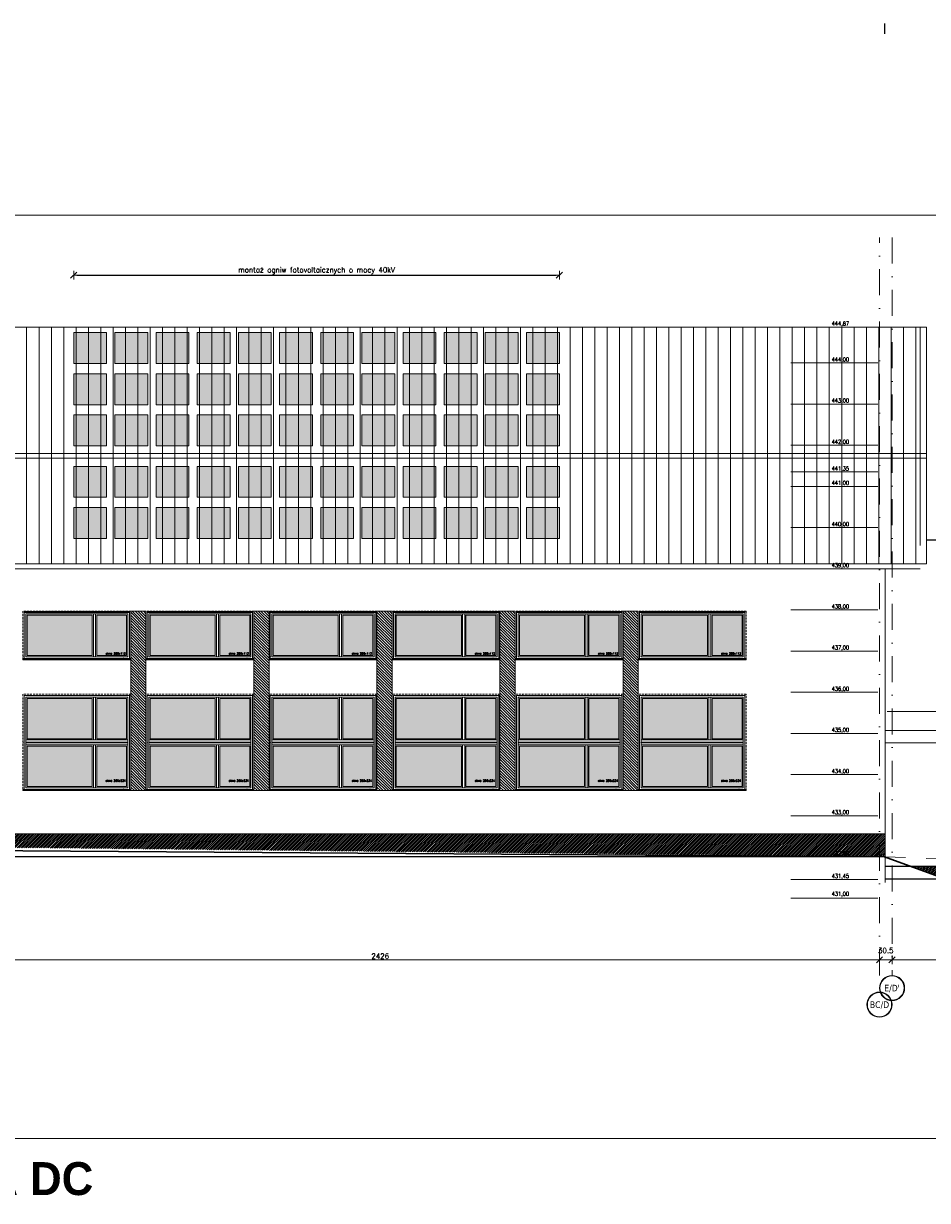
# Model space of a CAD drawing. Header units: millimetres. Extents: x 23192 to 177760, y -399809 to -79279.
# Tile 66 of 256: x 72352 to 74548, y -210248 to -207389. Entities that reach past the tile are written whole.
import ezdxf
from ezdxf.enums import TextEntityAlignment as Align

# ---------------------------------------------------------------- set-up
doc = ezdxf.new("R2010")
doc.units = ezdxf.units.MM
for name, pattern in [('2_3', [1, 0.5, -0.5]), ('CARKOVANA', [7.5, 5, -2.5]), ('DASHDOT', [25.4, 12.7, -6.35, 0, -6.35])]:
    doc.linetypes.add(name, pattern=pattern)
doc.layers.get('0').update_dxf_attribs({"lineweight": 0})
for name, color, linetype, lineweight in [('! opisy okien elewacja', 7, 'Continuous', 0), ('!! 0_ Istn-okna', 6, 'Continuous', 13), ('!! 0_ Istn-sciany', 3, 'Continuous', 30), ('!! 0_ Opis', 8, 'Continuous', 13), ('!! 0_ WIDOK ELEWACJA', 4, 'Continuous', 0), ('!! 1  WYDZIELENIE PPOŻ', 252, 'Continuous', 0), ('!! 1_Hatch dach', 252, 'Continuous', 5), ('!! 1_projektowana elewacja', 3, 'Continuous', 25), ('!! 2_Hatch dach', 7, 'Continuous', 0), ('!! 2_TYNK OBRYS', 252, 'Continuous', 13), ('!! wymiary osi', 250, 'Continuous', 9), ('0-osie-liniA', 14, 'DASHDOT', 5), ('0-osie-tx', 66, 'Continuous', 9)]:
    doc.layers.add(name, color=color, linetype=linetype, lineweight=lineweight)
for name, color, linetype, lineweight, plot in [('!! 0_ramki', 66, 'Continuous', 9, False), ('!! 0_RZĘDNE BEZWZGLĘDNE', 10, 'Continuous', 0, False), ('ND', 240, 'Continuous', 0, False)]:
    doc.layers.add(name, color=color, linetype=linetype, lineweight=lineweight, plot=plot)
doc.layers.add('!! 1_ widok', color=4, linetype='Continuous')
doc.layers.add('!! 1_ELEWACJA KOLOR', color=7, linetype='Continuous', lineweight=13, true_color=0x6888bb)
doc.layers.add('!! 2_ELEWACJA COKÓŁ', color=9, linetype='Continuous', lineweight=13, true_color=0x808080)
doc.styles.add('SIMPLEX', font='simplex.shx', dxfattribs={"width": 0.77})
doc.styles.add('STYLE10', font='arialbd.ttf')
doc.styles.add('TAHOMA', font='tahoma.ttf')
doc.styles.add('TXT', font='simplex.shx')
doc.dimstyles.new('DIM50', dxfattribs={"dimscale": 5, "dimtxt": 2.5, "dimasz": 1.5, "dimexe": 0, "dimexo": 0, "dimgap": 0.5, "dimtad": 1, "dimdec": 4, "dimrnd": 0.5, "dimdsep": 46, "dimtxsty": 'TXT', "dimblk1": 'TICK1', "dimblk2": 'TICK1', "dimsah": 1, "dimcen": 0, "dimse1": 1, "dimse2": 1, "dimclrd": 1, "dimclre": 7, "dimclrt": 9, "dimadec": 0, "dimazin": 0, "dimtfac": 1, "dimtdec": 4, "dimtmove": 2, "dimatfit": 3, "dimldrblk": 'TICK1', "dimfxl": 1, "dimtolj": 1, "dimarcsym": 0})

# ---------------------------------------------------------------- blocks, each defined once
blk = doc.blocks.new('okno 266x234')
at = {"layer": '!! 1_Hatch dach', "true_color": 0x575757}
h = blk.add_hatch(dxfattribs=at)
h.set_pattern_fill('ANSI31', color=251, scale=0.3, angle=180)
h.paths.add_polyline_path([(212, 10817.5), (-50, 10817.5), (-50, 10820.5), (212, 10820.5)])
h = blk.add_hatch(dxfattribs=at)
h.set_pattern_fill('DOTS', color=251, angle=180)
h.paths.add_polyline_path([(43.8, 10596.5), (202, 10596.5), (202, 10694.5), (43.8, 10694.5)])
h.paths.add_polyline_path([(43.8, 10712.5), (202, 10712.5), (202, 10810.5), (43.8, 10810.5)])
h.paths.add_polyline_path([(32.8, 10596.5), (-40, 10596.5), (-40, 10694.5), (32.8, 10694.5)])
h.paths.add_polyline_path([(32.8, 10712.5), (-40, 10712.5), (-40, 10810.5), (32.8, 10810.5)])
at = {"layer": '! opisy okien elewacja'}
for p in [(-33, 10817.5), (209, 10817.5), (209, 10703.5), (-47, 10589.5), (195, 10589.5)]:
    blk.add_point(p, dxfattribs=at)
at = {"layer": '!! 0_ Istn-okna'}
for p, q in [((205, 10709.5), (-43, 10709.5)), ((205, 10704.5), (-43, 10704.5)), ((205, 10702.5), (-43, 10702.5)), ((205, 10697.5), (-43, 10697.5))]:
    blk.add_line(p, q, dxfattribs=at)
at = {"layer": '!! 0_ Istn-okna', "linetype": 'CARKOVANA', "lineweight": 5}
blk.add_lwpolyline([(212, 10820.5), (-50, 10820.5), (-50, 10586.5), (212, 10586.5)], close=True, dxfattribs=at)
at = {"layer": '!! 0_ Istn-okna'}
for points in [[(212, 10817.5), (-50, 10817.5), (-50, 10820.5), (212, 10820.5)], [(209, 10817.5), (-47, 10817.5), (-47, 10589.5), (209, 10589.5)], [(205, 10813.5), (-43, 10813.5), (-43, 10593.5), (205, 10593.5)], [(32.8, 10712.5), (-40, 10712.5), (-40, 10810.5), (32.8, 10810.5)], [(43.8, 10712.5), (202, 10712.5), (202, 10810.5), (43.8, 10810.5)], [(32.8, 10596.5), (-40, 10596.5), (-40, 10694.5), (32.8, 10694.5)], [(43.8, 10596.5), (202, 10596.5), (202, 10694.5), (43.8, 10694.5)]]:
    blk.add_lwpolyline(points, close=True, dxfattribs=at)
for points in [[(35.8, 10709.5), (35.8, 10813.5)], [(40.8, 10709.5), (40.8, 10813.5)], [(35.8, 10593.5), (35.8, 10697.5)], [(35.8, 10593.5), (35.8, 10697.5)], [(40.8, 10593.5), (40.8, 10697.5)], [(40.8, 10593.5), (40.8, 10697.5)]]:
    blk.add_lwpolyline(points, dxfattribs=at)
at = {"insert": (10.9, 10793.9), "char_height": 5, "attachment_point": 1, "rotation": 180, "style": 'TXT'}
blk.add_mtext_dynamic_manual_height_columns('okno 266x234', width=52.63, gutter_width=75, heights=[0], dxfattribs=at)
blk = doc.blocks.new('okno 266x112')
at = {"layer": '!! 1_Hatch dach', "true_color": 0x575757}
h = blk.add_hatch(dxfattribs=at)
h.set_pattern_fill('ANSI31', color=251, scale=0.05, angle=180)
h.set_pattern_definition([(225, (48759.55389, -227260.51076), (0.11225320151, -0.11225320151), [])])
h.paths.add_polyline_path([(212, 10312.8), (-50, 10312.8), (-50, 10315.8), (212, 10315.8)])
h = blk.add_hatch(dxfattribs=at)
h.set_pattern_fill('DOTS', color=251, angle=180)
h.paths.add_polyline_path([(43.8, 10207.8), (202, 10207.8), (202, 10305.8), (43.8, 10305.8)])
h.paths.add_polyline_path([(32.8, 10207.8), (-40, 10207.8), (-40, 10305.8), (32.8, 10305.8)])
at = {"layer": '! opisy okien elewacja'}
for p in [(-33, 10312.8), (209, 10314.3), (209, 10312.8), (209, 10308.3)]:
    blk.add_point(p, dxfattribs=at)
at = {"layer": '!! 0_ Istn-okna', "linetype": 'CARKOVANA', "lineweight": 5}
blk.add_lwpolyline([(212, 10315.8), (-50, 10315.8), (-50, 10197.8), (212, 10197.8)], close=True, dxfattribs=at)
at = {"layer": '!! 0_ Istn-okna'}
for points in [[(212, 10312.8), (-50, 10312.8), (-50, 10315.8), (212, 10315.8)], [(209, 10312.8), (-47, 10312.8), (-47, 10200.8), (209, 10200.8)], [(205, 10308.8), (-43, 10308.8), (-43, 10204.8), (205, 10204.8)], [(32.8, 10207.8), (-40, 10207.8), (-40, 10305.8), (32.8, 10305.8)], [(43.8, 10207.8), (202, 10207.8), (202, 10305.8), (43.8, 10305.8)]]:
    blk.add_lwpolyline(points, close=True, dxfattribs=at)
for points in [[(35.8, 10308.8), (-43, 10308.8)], [(35.8, 10204.8), (35.8, 10308.8)], [(205, 10308.8), (40.8, 10308.8)], [(40.8, 10204.8), (40.8, 10308.8)]]:
    blk.add_lwpolyline(points, dxfattribs=at)
at = {"insert": (10.9, 10298.3), "char_height": 5, "attachment_point": 1, "rotation": 180, "style": 'TXT'}
blk.add_mtext_dynamic_manual_height_columns('okno 266x112', width=52.63, gutter_width=75, heights=[0], dxfattribs=at)
blk = doc.blocks.new('RZĘDNE BEZWZGLĘDNE')
at = {"layer": '!! 0_RZĘDNE BEZWZGLĘDNE'}
for points in [[(62904.4, -203122.6), (63115.5, -203122.6)], [(62904.4, -203209.6), (63115.5, -203209.6)], [(62904.4, -203309.6), (63115.5, -203309.6)], [(62904.4, -203409.6), (63115.5, -203409.6)], [(62904.4, -203474.6), (63115.5, -203474.6)], [(62904.4, -203509.6), (63115.5, -203509.6)], [(62904.4, -203609.6), (63115.5, -203609.6)], [(62904.4, -203709.6), (63115.5, -203709.6)], [(62904.4, -203809.6), (63115.5, -203809.6)], [(62904.4, -203909.6), (63115.5, -203909.6)], [(62904.4, -204009.6), (63115.5, -204009.6)], [(62904.4, -204109.6), (63115.5, -204109.6)], [(62904.4, -204209.6), (63115.5, -204209.6)], [(62904.4, -204309.6), (63115.5, -204309.6)], [(62904.4, -204409.6), (63115.5, -204409.6)], [(62904.4, -204464.6), (63115.5, -204464.6)], [(62904.4, -204509.6), (63115.5, -204509.6)]]:
    blk.add_lwpolyline(points, dxfattribs=at)
at = {"layer": '!! 0_RZĘDNE BEZWZGLĘDNE', "char_height": 10, "attachment_point": 1, "style": 'SIMPLEX'}
for s, insert in [('444,87', (63003.7, -203109.2)), ('444,00', (63003.7, -203196.2)), ('443,00', (63003.7, -203296.2)), ('442,00', (63003.7, -203396.2)), ('441,35', (63003.7, -203461.2)), ('441,00', (63003.7, -203496.2)), ('440,00', (63003.7, -203596.2)), ('439,00', (63003.7, -203696.2)), ('438,00', (63003.7, -203796.2)), ('437,00', (63003.7, -203896.2)), ('436,00', (63003.7, -203996.2)), ('435,00', (63003.7, -204096.2)), ('434,00', (63003.7, -204196.2)), ('433,00', (63003.7, -204296.2)), ('432,00', (63003.7, -204396.2)), ('431,45', (63003.7, -204451.2)), ('431,00', (63003.7, -204494.2))]:
    blk.add_mtext_dynamic_manual_height_columns(s, width=111.802, gutter_width=20, heights=[0], dxfattribs=dict(at, insert=insert))
blk = doc.blocks.new('*U81')
h = blk.add_hatch(color=256)
edge = h.paths.add_edge_path()
edge.add_arc((0, 0), 30.6, 0, 360)
edge = h.paths.add_edge_path(flags=17)
edge.add_arc((0, 0), 29.4, 0, 360)
for radius in [30.6, 29.4]:
    blk.add_circle((0, 0), radius)
at = {"style": 'TAHOMA', "flags": 8}
blk.add_attdef('ANSICHTSNUMMER', text='', height=16, dxfattribs=at).set_placement((0, 0), align=Align.MIDDLE_CENTER)
blk = doc.blocks.new('TICK1')
at = {"color": 2}
blk.add_line((-1, -1), (1, 1), dxfattribs=at)
at = {"color": 0}
for p, q in [((0, 0), (-1, 0)), ((0, -1.4), (0, 1.4))]:
    blk.add_line(p, q, dxfattribs=at)
blk = doc.blocks.new('*D3703')
at = {"layer": '!! wymiary osi', "color": 1, "lineweight": -2, "transparency": 16777216}
blk.add_line((58393.6, -216280.7), (60804.6, -216280.7), dxfattribs=at)
at = {"layer": 'DEFPOINTS', "color": 0, "transparency": 16777216}
for p in [(58386.1, -216280.7), (60812.1, -216280.7), (60812.1, -216280.7)]:
    blk.add_point(p, dxfattribs=at)
at = {"layer": '!! wymiary osi', "color": 1, "lineweight": -2, "transparency": 16777216, "xscale": 7.5, "yscale": 7.5, "zscale": 7.5, "rotation": 180}
blk.add_blockref('TICK1', (58386.1, -216280.7), dxfattribs=at)
at = {"layer": '!! wymiary osi', "color": 1, "lineweight": -2, "transparency": 16777216, "xscale": 7.5, "yscale": 7.5, "zscale": 7.5}
blk.add_blockref('TICK1', (60812.1, -216280.7), dxfattribs=at)
at = {"layer": '!! wymiary osi', "color": 9, "transparency": 16777216, "insert": (59599.1, -216271.9), "char_height": 12.5, "attachment_point": 5, "style": 'TXT'}
blk.add_mtext('\\A1;2426', dxfattribs=at)
blk = doc.blocks.new('*D3704')
at = {"layer": '!! wymiary osi', "color": 1, "lineweight": -2, "transparency": 16777216}
blk.add_line((60819.6, -216280.7), (60835.1, -216280.7), dxfattribs=at)
at = {"layer": 'DEFPOINTS', "color": 0, "transparency": 16777216}
for p in [(60812.1, -216280.7), (60842.6, -216280.7), (60842.6, -216280.7)]:
    blk.add_point(p, dxfattribs=at)
at = {"layer": '!! wymiary osi', "color": 1, "lineweight": -2, "transparency": 16777216, "xscale": 7.5, "yscale": 7.5, "zscale": 7.5, "rotation": 180}
blk.add_blockref('TICK1', (60812.1, -216280.7), dxfattribs=at)
at = {"layer": '!! wymiary osi', "color": 1, "lineweight": -2, "transparency": 16777216, "xscale": 7.5, "yscale": 7.5, "zscale": 7.5}
blk.add_blockref('TICK1', (60842.6, -216280.7), dxfattribs=at)
at = {"layer": '!! wymiary osi', "color": 9, "transparency": 16777216, "insert": (60827.3, -216258.2), "char_height": 12.5, "attachment_point": 5, "style": 'TXT'}
blk.add_mtext('\\A1;30.5', dxfattribs=at)
blk = doc.blocks.new('*D3705')
at = {"layer": '!! wymiary osi', "color": 1, "lineweight": -2, "transparency": 16777216}
blk.add_line((60850.1, -216280.7), (61404.6, -216280.7), dxfattribs=at)
at = {"layer": 'DEFPOINTS', "color": 0, "transparency": 16777216}
for p in [(60842.6, -216280.7), (61412.1, -216280.7), (61412.1, -216280.7)]:
    blk.add_point(p, dxfattribs=at)
at = {"layer": '!! wymiary osi', "color": 1, "lineweight": -2, "transparency": 16777216, "xscale": 7.5, "yscale": 7.5, "zscale": 7.5, "rotation": 180}
blk.add_blockref('TICK1', (60842.6, -216280.7), dxfattribs=at)
at = {"layer": '!! wymiary osi', "color": 1, "lineweight": -2, "transparency": 16777216, "xscale": 7.5, "yscale": 7.5, "zscale": 7.5}
blk.add_blockref('TICK1', (61412.1, -216280.7), dxfattribs=at)
at = {"layer": '!! wymiary osi', "color": 9, "transparency": 16777216, "insert": (61127.3, -216271.9), "char_height": 12.5, "attachment_point": 5, "style": 'TXT'}
blk.add_mtext('\\A1;569.5', dxfattribs=at)
blk = doc.blocks.new('*D4254')
at = {"layer": '!! wymiary osi', "color": 1, "lineweight": -2, "transparency": 16777216}
blk.add_line((72481.8, -208000.5), (73646.8, -208000.5), dxfattribs=at)
at = {"layer": 'DEFPOINTS', "color": 0, "transparency": 16777216}
for p in [(73654.3, -208000.5), (72474.3, -208140), (73654.3, -208140)]:
    blk.add_point(p, dxfattribs=at)
at = {"layer": '!! wymiary osi', "color": 1, "lineweight": -2, "transparency": 16777216, "xscale": 7.5, "yscale": 7.5, "zscale": 7.5, "rotation": 180}
blk.add_blockref('TICK1', (72474.3, -208000.5), dxfattribs=at)
at = {"layer": '!! wymiary osi', "color": 1, "lineweight": -2, "transparency": 16777216, "xscale": 7.5, "yscale": 7.5, "zscale": 7.5}
blk.add_blockref('TICK1', (73654.3, -208000.5), dxfattribs=at)
at = {"layer": '!! wymiary osi', "color": 9, "transparency": 16777216, "insert": (73064.3, -207989.6), "char_height": 12.5, "attachment_point": 5, "style": 'TXT'}
blk.add_mtext('\\A1;montaż ogniw fotovoltaicznych o mocy 40kV', dxfattribs=at)
blk = doc.blocks.new('BLOK OSIE D-E PD')
at = {"layer": '!! 1_ widok'}
blk.add_lwpolyline([(60824.56735, -214006.53045), (60824.56735, -214031.53045)], dxfattribs=at)
at = {"layer": '0-osie-liniA', "ltscale": 5}
for points in [[(60812.06735, -216318.84626), (60812.06735, -214526.31528)], [(60842.56735, -214526.31528), (60842.56735, -216318.84626)]]:
    blk.add_lwpolyline(points, dxfattribs=at)
at = {"layer": '0-osie-tx'}
ref = blk.add_blockref('*U81', (60842.56735, -216349.44626), dxfattribs=dict(at, rotation=180))
ref.add_attrib('ANSICHTSNUMMER', "E/D'", dxfattribs={"layer": '0', "height": 16, "style": 'TAHOMA', "flags": 8}).set_placement((60842.56735, -216349.44626), align=Align.MIDDLE_CENTER)
ref = blk.add_blockref('*U81', (60812.06735, -216389.74455), dxfattribs=dict(at, rotation=180))
ref.add_attrib('ANSICHTSNUMMER', 'BC/D', dxfattribs={"layer": '0', "height": 16, "style": 'TAHOMA', "flags": 8}).set_placement((60812.06735, -216389.74455), align=Align.MIDDLE_CENTER)
at = {"layer": '!! wymiary osi'}
for base, p1, p2, picture, middle in [((60812.06735, -216280.68013), (58386.06735, -216280.68013), (60812.06735, -216280.68013), '*D3703', (59599.06735, -216271.93013)), ((60842.56735, -216280.68013), (60812.06735, -216280.68013), (60842.56735, -216280.68013), '*D3704', (60827.31735, -216258.18013)), ((61412.06735, -216280.68013), (60842.56735, -216280.68013), (61412.06735, -216280.68013), '*D3705', (61127.31735, -216271.93013))]:
    dim = blk.add_linear_dim(base=base, p1=p1, p2=p2, dimstyle='DIM50', dxfattribs=at)
    dim.commit()
    dim.dimension.update_dxf_attribs({"geometry": picture, "text_midpoint": middle})

msp = doc.modelspace()

# ---------------------------------------------------------------- hatches: boundary and pattern name
at = {"layer": '!! 1_ELEWACJA KOLOR', "true_color": 0x4f5358}
h = msp.add_hatch(dxfattribs=at)
h.set_pattern_fill('ANSI31', color=251, scale=1.5, angle=-90)
h.set_pattern_definition([(315, (68237.4744, -208996.977), (3.367596, 3.367596), [])])
h.paths.add_polyline_path([(72612.92689, -208816.45733), (72649.92689, -208816.45733), (72649.92689, -209252.45733), (72612.92689, -209252.45733)])
h = msp.add_hatch(dxfattribs=at)
h.set_pattern_fill('ANSI31', color=251, scale=1.5, angle=-90)
h.set_pattern_definition([(315, (68536.4744, -208996.977), (3.367596, 3.367596), [])])
h.paths.add_polyline_path([(72911.92689, -208816.45733), (72948.92689, -208816.45733), (72948.92689, -209252.45733), (72911.92689, -209252.45733)])
h = msp.add_hatch(dxfattribs=at)
h.set_pattern_fill('ANSI31', color=251, scale=1.5, angle=-90)
h.set_pattern_definition([(315, (68835.4744, -208996.977), (3.367596, 3.367596), [])])
h.paths.add_polyline_path([(73210.92689, -208816.45733), (73247.92689, -208816.45733), (73247.92689, -209252.45733), (73210.92689, -209252.45733)])
h = msp.add_hatch(dxfattribs=at)
h.set_pattern_fill('ANSI31', color=251, scale=1.5, angle=-90)
h.set_pattern_definition([(315, (69134.4744, -208996.977), (3.367596, 3.367596), [])])
h.paths.add_polyline_path([(73509.92689, -208816.45733), (73546.92689, -208816.45733), (73546.92689, -209252.45733), (73509.92689, -209252.45733)])
h = msp.add_hatch(dxfattribs=at)
h.set_pattern_fill('ANSI31', color=251, scale=1.5, angle=-90)
h.set_pattern_definition([(315, (69433.4744, -208996.977), (3.367596, 3.367596), [])])
h.paths.add_polyline_path([(73808.92689, -208816.45733), (73845.92689, -208816.45733), (73845.92689, -209252.45733), (73808.92689, -209252.45733)])
at = {"layer": '!! 1_Hatch dach'}
h = msp.add_hatch(dxfattribs=at)
h.set_pattern_fill('_USER', color=8, scale=30, angle=90, pattern_type=0)
h.set_pattern_definition([(90, (0, -6910.918), (-30, 2e-15), [])])
h.paths.add_polyline_path([(71922.92689, -208126.45733), (74545.92689, -208126.45733), (74545.92689, -208701.45733), (71922.92689, -208701.45733)])
at = {"layer": '!! 2_ELEWACJA COKÓŁ', "true_color": 0x2b2b2c}
h = msp.add_hatch(dxfattribs=at)
h.set_pattern_fill('ANSI31', color=250)
h.set_pattern_definition([(45, (22465.2155, -6921.958), (-2.24506403, 2.24506403), [])])
h.paths.add_polyline_path([(74445.44004, -209357.45733), (71992.92689, -209357.45733), (71992.92689, -209387.45733), (74444.45983, -209413.43032)])
h = msp.add_hatch(dxfattribs=at)
h.set_pattern_fill('ANSI31', color=250)
h.set_pattern_definition([(225, (57913.864, -203778.1074), (2.24506403, -2.24506403), [])])
h.paths.add_polyline_path([(75040.42327, -209436.45733), (74507.16401, -209436.45733), (74637.23102, -209484.15954), (74913.17147, -209486.83308), (75037.42327, -209466.45733)])
at = {"layer": '!! 2_Hatch dach'}
h = msp.add_hatch(dxfattribs=at)
h.set_pattern_fill('ANGLE', color=256)
h.set_pattern_definition([(0, (0, 0), (0, 6.985), [5.08, -1.905]), (90, (0, 0), (-6.985, 4e-16), [5.08, -1.905])])
h.paths.add_polyline_path([(73574.30751, -208640.03101), (73574.30751, -208565.03101), (73654.30751, -208565.03101), (73654.30751, -208640.03101)])
h.paths.add_polyline_path([(73474.30751, -208640.03101), (73474.30751, -208565.03101), (73554.30751, -208565.03101), (73554.30751, -208640.03101)])
h.paths.add_polyline_path([(73374.30751, -208640.03101), (73374.30751, -208565.03101), (73454.30751, -208565.03101), (73454.30751, -208640.03101)])
h.paths.add_polyline_path([(73274.30751, -208640.03101), (73274.30751, -208565.03101), (73354.30751, -208565.03101), (73354.30751, -208640.03101)])
h.paths.add_polyline_path([(73174.30751, -208640.03101), (73174.30751, -208565.03101), (73254.30751, -208565.03101), (73254.30751, -208640.03101)])
h.paths.add_polyline_path([(73074.30751, -208640.03101), (73074.30751, -208565.03101), (73154.30751, -208565.03101), (73154.30751, -208640.03101)])
h.paths.add_polyline_path([(72974.30751, -208640.03101), (72974.30751, -208565.03101), (73054.30751, -208565.03101), (73054.30751, -208640.03101)])
h.paths.add_polyline_path([(72874.30751, -208640.03101), (72874.30751, -208565.03101), (72954.30751, -208565.03101), (72954.30751, -208640.03101)])
h.paths.add_polyline_path([(72774.30751, -208640.03101), (72774.30751, -208565.03101), (72854.30751, -208565.03101), (72854.30751, -208640.03101)])
h.paths.add_polyline_path([(72674.30751, -208640.03101), (72674.30751, -208565.03101), (72754.30751, -208565.03101), (72754.30751, -208640.03101)])
h.paths.add_polyline_path([(72574.30751, -208640.03101), (72574.30751, -208565.03101), (72654.30751, -208565.03101), (72654.30751, -208640.03101)])
h.paths.add_polyline_path([(72474.30751, -208640.03101), (72474.30751, -208565.03101), (72554.30751, -208565.03101), (72554.30751, -208640.03101)])
h.paths.add_polyline_path([(73574.30751, -208540.03101), (73574.30751, -208465.03101), (73654.30751, -208465.03101), (73654.30751, -208540.03101)])
h.paths.add_polyline_path([(73474.30751, -208540.03101), (73474.30751, -208465.03101), (73554.30751, -208465.03101), (73554.30751, -208540.03101)])
h.paths.add_polyline_path([(73374.30751, -208540.03101), (73374.30751, -208465.03101), (73454.30751, -208465.03101), (73454.30751, -208540.03101)])
h.paths.add_polyline_path([(73274.30751, -208540.03101), (73274.30751, -208465.03101), (73354.30751, -208465.03101), (73354.30751, -208540.03101)])
h.paths.add_polyline_path([(73174.30751, -208540.03101), (73174.30751, -208465.03101), (73254.30751, -208465.03101), (73254.30751, -208540.03101)])
h.paths.add_polyline_path([(73074.30751, -208540.03101), (73074.30751, -208465.03101), (73154.30751, -208465.03101), (73154.30751, -208540.03101)])
h.paths.add_polyline_path([(72974.30751, -208540.03101), (72974.30751, -208465.03101), (73054.30751, -208465.03101), (73054.30751, -208540.03101)])
h.paths.add_polyline_path([(72874.30751, -208540.03101), (72874.30751, -208465.03101), (72954.30751, -208465.03101), (72954.30751, -208540.03101)])
h.paths.add_polyline_path([(72774.30751, -208540.03101), (72774.30751, -208465.03101), (72854.30751, -208465.03101), (72854.30751, -208540.03101)])
h.paths.add_polyline_path([(72674.30751, -208540.03101), (72674.30751, -208465.03101), (72754.30751, -208465.03101), (72754.30751, -208540.03101)])
h.paths.add_polyline_path([(72574.30751, -208540.03101), (72574.30751, -208465.03101), (72654.30751, -208465.03101), (72654.30751, -208540.03101)])
h.paths.add_polyline_path([(72474.30751, -208540.03101), (72474.30751, -208465.03101), (72554.30751, -208465.03101), (72554.30751, -208540.03101)])
h.paths.add_polyline_path([(73574.30751, -208415.03101), (73574.30751, -208340.03101), (73654.30751, -208340.03101), (73654.30751, -208415.03101)])
h.paths.add_polyline_path([(73474.30751, -208415.03101), (73474.30751, -208340.03101), (73554.30751, -208340.03101), (73554.30751, -208415.03101)])
h.paths.add_polyline_path([(73374.30751, -208415.03101), (73374.30751, -208340.03101), (73454.30751, -208340.03101), (73454.30751, -208415.03101)])
h.paths.add_polyline_path([(73274.30751, -208415.03101), (73274.30751, -208340.03101), (73354.30751, -208340.03101), (73354.30751, -208415.03101)])
h.paths.add_polyline_path([(73174.30751, -208415.03101), (73174.30751, -208340.03101), (73254.30751, -208340.03101), (73254.30751, -208415.03101)])
h.paths.add_polyline_path([(73074.30751, -208415.03101), (73074.30751, -208340.03101), (73154.30751, -208340.03101), (73154.30751, -208415.03101)])
h.paths.add_polyline_path([(72974.30751, -208415.03101), (72974.30751, -208340.03101), (73054.30751, -208340.03101), (73054.30751, -208415.03101)])
h.paths.add_polyline_path([(72874.30751, -208415.03101), (72874.30751, -208340.03101), (72954.30751, -208340.03101), (72954.30751, -208415.03101)])
h.paths.add_polyline_path([(72774.30751, -208415.03101), (72774.30751, -208340.03101), (72854.30751, -208340.03101), (72854.30751, -208415.03101)])
h.paths.add_polyline_path([(72674.30751, -208415.03101), (72674.30751, -208340.03101), (72754.30751, -208340.03101), (72754.30751, -208415.03101)])
h.paths.add_polyline_path([(72574.30751, -208415.03101), (72574.30751, -208340.03101), (72654.30751, -208340.03101), (72654.30751, -208415.03101)])
h.paths.add_polyline_path([(72474.30751, -208415.03101), (72474.30751, -208340.03101), (72554.30751, -208340.03101), (72554.30751, -208415.03101)])
h.paths.add_polyline_path([(73574.30751, -208315.03101), (73574.30751, -208240.03101), (73654.30751, -208240.03101), (73654.30751, -208315.03101)])
h.paths.add_polyline_path([(73474.30751, -208315.03101), (73474.30751, -208240.03101), (73554.30751, -208240.03101), (73554.30751, -208315.03101)])
h.paths.add_polyline_path([(73374.30751, -208315.03101), (73374.30751, -208240.03101), (73454.30751, -208240.03101), (73454.30751, -208315.03101)])
h.paths.add_polyline_path([(73274.30751, -208315.03101), (73274.30751, -208240.03101), (73354.30751, -208240.03101), (73354.30751, -208315.03101)])
h.paths.add_polyline_path([(73174.30751, -208315.03101), (73174.30751, -208240.03101), (73254.30751, -208240.03101), (73254.30751, -208315.03101)])
h.paths.add_polyline_path([(73074.30751, -208315.03101), (73074.30751, -208240.03101), (73154.30751, -208240.03101), (73154.30751, -208315.03101)])
h.paths.add_polyline_path([(72974.30751, -208315.03101), (72974.30751, -208240.03101), (73054.30751, -208240.03101), (73054.30751, -208315.03101)])
h.paths.add_polyline_path([(72874.30751, -208315.03101), (72874.30751, -208240.03101), (72954.30751, -208240.03101), (72954.30751, -208315.03101)])
h.paths.add_polyline_path([(72774.30751, -208315.03101), (72774.30751, -208240.03101), (72854.30751, -208240.03101), (72854.30751, -208315.03101)])
h.paths.add_polyline_path([(72674.30751, -208315.03101), (72674.30751, -208240.03101), (72754.30751, -208240.03101), (72754.30751, -208315.03101)])
h.paths.add_polyline_path([(72574.30751, -208315.03101), (72574.30751, -208240.03101), (72654.30751, -208240.03101), (72654.30751, -208315.03101)])
h.paths.add_polyline_path([(72474.30751, -208315.03101), (72474.30751, -208240.03101), (72554.30751, -208240.03101), (72554.30751, -208315.03101)])
h.paths.add_polyline_path([(73574.30751, -208215.03101), (73574.30751, -208140.03101), (73654.30751, -208140.03101), (73654.30751, -208215.03101)])
h.paths.add_polyline_path([(73474.30751, -208215.03101), (73474.30751, -208140.03101), (73554.30751, -208140.03101), (73554.30751, -208215.03101)])
h.paths.add_polyline_path([(73374.30751, -208215.03101), (73374.30751, -208140.03101), (73454.30751, -208140.03101), (73454.30751, -208215.03101)])
h.paths.add_polyline_path([(73274.30751, -208215.03101), (73274.30751, -208140.03101), (73354.30751, -208140.03101), (73354.30751, -208215.03101)])
h.paths.add_polyline_path([(73174.30751, -208215.03101), (73174.30751, -208140.03101), (73254.30751, -208140.03101), (73254.30751, -208215.03101)])
h.paths.add_polyline_path([(73074.30751, -208215.03101), (73074.30751, -208140.03101), (73154.30751, -208140.03101), (73154.30751, -208215.03101)])
h.paths.add_polyline_path([(72974.30751, -208215.03101), (72974.30751, -208140.03101), (73054.30751, -208140.03101), (73054.30751, -208215.03101)])
h.paths.add_polyline_path([(72874.30751, -208215.03101), (72874.30751, -208140.03101), (72954.30751, -208140.03101), (72954.30751, -208215.03101)])
h.paths.add_polyline_path([(72774.30751, -208215.03101), (72774.30751, -208140.03101), (72854.30751, -208140.03101), (72854.30751, -208215.03101)])
h.paths.add_polyline_path([(72674.30751, -208215.03101), (72674.30751, -208140.03101), (72754.30751, -208140.03101), (72754.30751, -208215.03101)])
h.paths.add_polyline_path([(72574.30751, -208215.03101), (72574.30751, -208140.03101), (72654.30751, -208140.03101), (72654.30751, -208215.03101)])
h.paths.add_polyline_path([(72474.30751, -208215.03101), (72474.30751, -208140.03101), (72554.30751, -208140.03101), (72554.30751, -208215.03101)])

# ---------------------------------------------------------------- linework, layer by layer
at = {"layer": '! opisy okien elewacja'}
msp.add_lwpolyline([(71922.92689, -208126.45733), (74545.92689, -208126.45733), (74545.92689, -208701.45733), (71922.92689, -208701.45733)], close=True, dxfattribs=at)
at = {"layer": '!! 0_ Istn-sciany'}
for points in [[(74445.17545, -209413.45733), (71418.55669, -209392.03375)], [(74637.23102, -209484.15954), (74444.36809, -209413.42686)]]:
    msp.add_lwpolyline(points, dxfattribs=at)
at = {"layer": '!! 0_ Istn-sciany', "linetype": '2_3', "lineweight": 20, "ltscale": 100}
msp.add_lwpolyline([(74445.17545, -209413.45733), (77041.92327, -209511.45733)], dxfattribs=at)
at = {"layer": '!! 0_ WIDOK ELEWACJA'}
for p, q in [((74545.92689, -208433.45733), (71922.92689, -208433.45733)), ((74545.92689, -208444.58909), (71922.92689, -208444.58909))]:
    msp.add_line(p, q, dxfattribs=at)
for points in [[(74530.42327, -208126.45733), (71912.92689, -208126.45733)], [(74530.42327, -208126.45733), (74530.42327, -208657.08499)], [(74545.92689, -208126.45733), (74545.92689, -208657.08499)], [(74530.42327, -208713.45733), (71912.92689, -208713.45733)], [(74545.92689, -208701.45733), (71922.92689, -208701.45733)], [(74445.44004, -209475.86188), (74445.44004, -208713.45733)], [(74605.42327, -209060.45733), (74450.42327, -209060.45733)], [(74445.17545, -209357.45733), (71632.92689, -209357.45733)]]:
    msp.add_lwpolyline(points, dxfattribs=at)
for points in [[(72353.92689, -208931.45733), (72609.92689, -208931.45733), (72609.92689, -208817.45733), (72353.92689, -208817.45733)], [(72652.92689, -208931.45733), (72908.92689, -208931.45733), (72908.92689, -208817.45733), (72652.92689, -208817.45733)], [(72951.92689, -208931.45733), (73207.92689, -208931.45733), (73207.92689, -208817.45733), (72951.92689, -208817.45733)], [(73250.92689, -208931.45733), (73506.92689, -208931.45733), (73506.92689, -208817.45733), (73250.92689, -208817.45733)], [(73549.92689, -208931.45733), (73805.92689, -208931.45733), (73805.92689, -208817.45733), (73549.92689, -208817.45733)], [(73848.92689, -208931.45733), (74104.92689, -208931.45733), (74104.92689, -208817.45733), (73848.92689, -208817.45733)], [(72353.92689, -209249.45733), (72609.92689, -209249.45733), (72609.92689, -209021.45733), (72353.92689, -209021.45733)], [(72652.92689, -209249.45733), (72908.92689, -209249.45733), (72908.92689, -209021.45733), (72652.92689, -209021.45733)], [(72951.92689, -209249.45733), (73207.92689, -209249.45733), (73207.92689, -209021.45733), (72951.92689, -209021.45733)], [(73250.92689, -209249.45733), (73506.92689, -209249.45733), (73506.92689, -209021.45733), (73250.92689, -209021.45733)], [(73549.92689, -209249.45733), (73805.92689, -209249.45733), (73805.92689, -209021.45733), (73549.92689, -209021.45733)], [(73848.92689, -209249.45733), (74104.92689, -209249.45733), (74104.92689, -209021.45733), (73848.92689, -209021.45733)]]:
    msp.add_lwpolyline(points, close=True, dxfattribs=at)
at = {"layer": '!! 0_ramki'}
for p, q in [((70976.65678, -207854.77203), (78036.4108, -207854.77203)), ((78036.4108, -210097.45169), (70976.65678, -210097.45169))]:
    msp.add_line(p, q, dxfattribs=at)
at = {"layer": '!! 1  WYDZIELENIE PPOŻ'}
msp.add_lwpolyline([(75040.42327, -209436.45733), (74507.16401, -209436.45733), (74637.23102, -209484.15954), (74913.17147, -209486.83308), (75037.42327, -209466.45733)], close=True, dxfattribs=at)
at = {"layer": '!! 1_ widok'}
msp.add_lwpolyline([(74445.44004, -209413.45733), (71508.45902, -209413.45733)], dxfattribs=at)
at = {"layer": '!! 1_projektowana elewacja'}
for points in [[(74731.69643, -208644.45733), (74545.92689, -208644.45733)], [(75040.42327, -209436.45733), (74445.44004, -209436.45733)], [(74445.44004, -209466.45733), (77046.92327, -209466.45733)]]:
    msp.add_lwpolyline(points, dxfattribs=at)
at = {"layer": '!! 2_TYNK OBRYS'}
for points in [[(72612.92689, -208816.45733), (72649.92689, -208816.45733), (72649.92689, -209252.45733), (72612.92689, -209252.45733)], [(72911.92689, -208816.45733), (72948.92689, -208816.45733), (72948.92689, -209252.45733), (72911.92689, -209252.45733)], [(73210.92689, -208816.45733), (73247.92689, -208816.45733), (73247.92689, -209252.45733), (73210.92689, -209252.45733)], [(73509.92689, -208816.45733), (73546.92689, -208816.45733), (73546.92689, -209252.45733), (73509.92689, -209252.45733)], [(73808.92689, -208816.45733), (73845.92689, -208816.45733), (73845.92689, -209252.45733), (73808.92689, -209252.45733)]]:
    msp.add_lwpolyline(points, close=True, dxfattribs=at)
at = {"layer": '!! wymiary osi'}
for p, q in [((72474.30751, -208140.03101), (72554.30751, -208140.03101)), ((72474.30751, -208215.03101), (72474.30751, -208140.03101)), ((72554.30751, -208140.03101), (72554.30751, -208215.03101)), ((72574.30751, -208140.03101), (72654.30751, -208140.03101)), ((72574.30751, -208215.03101), (72574.30751, -208140.03101)), ((72654.30751, -208140.03101), (72654.30751, -208215.03101)), ((72674.30751, -208140.03101), (72754.30751, -208140.03101)), ((72674.30751, -208215.03101), (72674.30751, -208140.03101)), ((72754.30751, -208140.03101), (72754.30751, -208215.03101)), ((72774.30751, -208140.03101), (72854.30751, -208140.03101)), ((72774.30751, -208215.03101), (72774.30751, -208140.03101)), ((72854.30751, -208140.03101), (72854.30751, -208215.03101)), ((72874.30751, -208140.03101), (72954.30751, -208140.03101)), ((72874.30751, -208215.03101), (72874.30751, -208140.03101)), ((72954.30751, -208140.03101), (72954.30751, -208215.03101)), ((72974.30751, -208140.03101), (73054.30751, -208140.03101)), ((72974.30751, -208215.03101), (72974.30751, -208140.03101)), ((73054.30751, -208140.03101), (73054.30751, -208215.03101)), ((73074.30751, -208140.03101), (73154.30751, -208140.03101)), ((73074.30751, -208215.03101), (73074.30751, -208140.03101)), ((73154.30751, -208140.03101), (73154.30751, -208215.03101)), ((73174.30751, -208140.03101), (73254.30751, -208140.03101)), ((73174.30751, -208215.03101), (73174.30751, -208140.03101)), ((73254.30751, -208140.03101), (73254.30751, -208215.03101)), ((73274.30751, -208140.03101), (73354.30751, -208140.03101)), ((73274.30751, -208215.03101), (73274.30751, -208140.03101)), ((73354.30751, -208140.03101), (73354.30751, -208215.03101)), ((73374.30751, -208140.03101), (73454.30751, -208140.03101)), ((73374.30751, -208215.03101), (73374.30751, -208140.03101)), ((73454.30751, -208140.03101), (73454.30751, -208215.03101)), ((73474.30751, -208140.03101), (73554.30751, -208140.03101)), ((73474.30751, -208215.03101), (73474.30751, -208140.03101)), ((73554.30751, -208140.03101), (73554.30751, -208215.03101)), ((73574.30751, -208140.03101), (73654.30751, -208140.03101)), ((73574.30751, -208215.03101), (73574.30751, -208140.03101)), ((73654.30751, -208140.03101), (73654.30751, -208215.03101)), ((72554.30751, -208215.03101), (72474.30751, -208215.03101)), ((72654.30751, -208215.03101), (72574.30751, -208215.03101)), ((72754.30751, -208215.03101), (72674.30751, -208215.03101)), ((72854.30751, -208215.03101), (72774.30751, -208215.03101)), ((72954.30751, -208215.03101), (72874.30751, -208215.03101)), ((73054.30751, -208215.03101), (72974.30751, -208215.03101)), ((73154.30751, -208215.03101), (73074.30751, -208215.03101)), ((73254.30751, -208215.03101), (73174.30751, -208215.03101)), ((73354.30751, -208215.03101), (73274.30751, -208215.03101)), ((73454.30751, -208215.03101), (73374.30751, -208215.03101)), ((73554.30751, -208215.03101), (73474.30751, -208215.03101)), ((73654.30751, -208215.03101), (73574.30751, -208215.03101)), ((72474.30751, -208240.03101), (72554.30751, -208240.03101)), ((72474.30751, -208315.03101), (72474.30751, -208240.03101)), ((72554.30751, -208240.03101), (72554.30751, -208315.03101)), ((72574.30751, -208240.03101), (72654.30751, -208240.03101)), ((72574.30751, -208315.03101), (72574.30751, -208240.03101)), ((72654.30751, -208240.03101), (72654.30751, -208315.03101)), ((72674.30751, -208240.03101), (72754.30751, -208240.03101)), ((72674.30751, -208315.03101), (72674.30751, -208240.03101)), ((72754.30751, -208240.03101), (72754.30751, -208315.03101)), ((72774.30751, -208240.03101), (72854.30751, -208240.03101)), ((72774.30751, -208315.03101), (72774.30751, -208240.03101)), ((72854.30751, -208240.03101), (72854.30751, -208315.03101)), ((72874.30751, -208240.03101), (72954.30751, -208240.03101)), ((72874.30751, -208315.03101), (72874.30751, -208240.03101)), ((72954.30751, -208240.03101), (72954.30751, -208315.03101)), ((72974.30751, -208240.03101), (73054.30751, -208240.03101)), ((72974.30751, -208315.03101), (72974.30751, -208240.03101)), ((73054.30751, -208240.03101), (73054.30751, -208315.03101)), ((73074.30751, -208240.03101), (73154.30751, -208240.03101)), ((73074.30751, -208315.03101), (73074.30751, -208240.03101)), ((73154.30751, -208240.03101), (73154.30751, -208315.03101)), ((73174.30751, -208240.03101), (73254.30751, -208240.03101)), ((73174.30751, -208315.03101), (73174.30751, -208240.03101)), ((73254.30751, -208240.03101), (73254.30751, -208315.03101)), ((73274.30751, -208240.03101), (73354.30751, -208240.03101)), ((73274.30751, -208315.03101), (73274.30751, -208240.03101)), ((73354.30751, -208240.03101), (73354.30751, -208315.03101)), ((73374.30751, -208240.03101), (73454.30751, -208240.03101)), ((73374.30751, -208315.03101), (73374.30751, -208240.03101)), ((73454.30751, -208240.03101), (73454.30751, -208315.03101)), ((73474.30751, -208240.03101), (73554.30751, -208240.03101)), ((73474.30751, -208315.03101), (73474.30751, -208240.03101)), ((73554.30751, -208240.03101), (73554.30751, -208315.03101)), ((73574.30751, -208240.03101), (73654.30751, -208240.03101)), ((73574.30751, -208315.03101), (73574.30751, -208240.03101)), ((73654.30751, -208240.03101), (73654.30751, -208315.03101)), ((72554.30751, -208315.03101), (72474.30751, -208315.03101)), ((72654.30751, -208315.03101), (72574.30751, -208315.03101)), ((72754.30751, -208315.03101), (72674.30751, -208315.03101)), ((72854.30751, -208315.03101), (72774.30751, -208315.03101)), ((72954.30751, -208315.03101), (72874.30751, -208315.03101)), ((73054.30751, -208315.03101), (72974.30751, -208315.03101)), ((73154.30751, -208315.03101), (73074.30751, -208315.03101)), ((73254.30751, -208315.03101), (73174.30751, -208315.03101)), ((73354.30751, -208315.03101), (73274.30751, -208315.03101)), ((73454.30751, -208315.03101), (73374.30751, -208315.03101)), ((73554.30751, -208315.03101), (73474.30751, -208315.03101)), ((73654.30751, -208315.03101), (73574.30751, -208315.03101)), ((72474.30751, -208340.03101), (72554.30751, -208340.03101)), ((72474.30751, -208415.03101), (72474.30751, -208340.03101)), ((72554.30751, -208340.03101), (72554.30751, -208415.03101)), ((72574.30751, -208340.03101), (72654.30751, -208340.03101)), ((72574.30751, -208415.03101), (72574.30751, -208340.03101)), ((72654.30751, -208340.03101), (72654.30751, -208415.03101)), ((72674.30751, -208340.03101), (72754.30751, -208340.03101)), ((72674.30751, -208415.03101), (72674.30751, -208340.03101)), ((72754.30751, -208340.03101), (72754.30751, -208415.03101)), ((72774.30751, -208340.03101), (72854.30751, -208340.03101)), ((72774.30751, -208415.03101), (72774.30751, -208340.03101)), ((72854.30751, -208340.03101), (72854.30751, -208415.03101)), ((72874.30751, -208340.03101), (72954.30751, -208340.03101)), ((72874.30751, -208415.03101), (72874.30751, -208340.03101)), ((72954.30751, -208340.03101), (72954.30751, -208415.03101)), ((72974.30751, -208340.03101), (73054.30751, -208340.03101)), ((72974.30751, -208415.03101), (72974.30751, -208340.03101)), ((73054.30751, -208340.03101), (73054.30751, -208415.03101)), ((73074.30751, -208340.03101), (73154.30751, -208340.03101)), ((73074.30751, -208415.03101), (73074.30751, -208340.03101)), ((73154.30751, -208340.03101), (73154.30751, -208415.03101)), ((73174.30751, -208340.03101), (73254.30751, -208340.03101)), ((73174.30751, -208415.03101), (73174.30751, -208340.03101)), ((73254.30751, -208340.03101), (73254.30751, -208415.03101)), ((73274.30751, -208340.03101), (73354.30751, -208340.03101)), ((73274.30751, -208415.03101), (73274.30751, -208340.03101)), ((73354.30751, -208340.03101), (73354.30751, -208415.03101)), ((73374.30751, -208340.03101), (73454.30751, -208340.03101)), ((73374.30751, -208415.03101), (73374.30751, -208340.03101)), ((73454.30751, -208340.03101), (73454.30751, -208415.03101)), ((73474.30751, -208340.03101), (73554.30751, -208340.03101)), ((73474.30751, -208415.03101), (73474.30751, -208340.03101)), ((73554.30751, -208340.03101), (73554.30751, -208415.03101)), ((73574.30751, -208340.03101), (73654.30751, -208340.03101)), ((73574.30751, -208415.03101), (73574.30751, -208340.03101)), ((73654.30751, -208340.03101), (73654.30751, -208415.03101)), ((72554.30751, -208415.03101), (72474.30751, -208415.03101)), ((72654.30751, -208415.03101), (72574.30751, -208415.03101)), ((72754.30751, -208415.03101), (72674.30751, -208415.03101)), ((72854.30751, -208415.03101), (72774.30751, -208415.03101)), ((72954.30751, -208415.03101), (72874.30751, -208415.03101)), ((73054.30751, -208415.03101), (72974.30751, -208415.03101)), ((73154.30751, -208415.03101), (73074.30751, -208415.03101)), ((73254.30751, -208415.03101), (73174.30751, -208415.03101)), ((73354.30751, -208415.03101), (73274.30751, -208415.03101)), ((73454.30751, -208415.03101), (73374.30751, -208415.03101)), ((73554.30751, -208415.03101), (73474.30751, -208415.03101)), ((73654.30751, -208415.03101), (73574.30751, -208415.03101)), ((72474.30751, -208465.03101), (72554.30751, -208465.03101)), ((72474.30751, -208540.03101), (72474.30751, -208465.03101)), ((72554.30751, -208465.03101), (72554.30751, -208540.03101)), ((72574.30751, -208465.03101), (72654.30751, -208465.03101)), ((72574.30751, -208540.03101), (72574.30751, -208465.03101)), ((72654.30751, -208465.03101), (72654.30751, -208540.03101)), ((72674.30751, -208465.03101), (72754.30751, -208465.03101)), ((72674.30751, -208540.03101), (72674.30751, -208465.03101)), ((72754.30751, -208465.03101), (72754.30751, -208540.03101)), ((72774.30751, -208465.03101), (72854.30751, -208465.03101)), ((72774.30751, -208540.03101), (72774.30751, -208465.03101)), ((72854.30751, -208465.03101), (72854.30751, -208540.03101)), ((72874.30751, -208465.03101), (72954.30751, -208465.03101)), ((72874.30751, -208540.03101), (72874.30751, -208465.03101)), ((72954.30751, -208465.03101), (72954.30751, -208540.03101)), ((72974.30751, -208465.03101), (73054.30751, -208465.03101)), ((72974.30751, -208540.03101), (72974.30751, -208465.03101)), ((73054.30751, -208465.03101), (73054.30751, -208540.03101)), ((73074.30751, -208465.03101), (73154.30751, -208465.03101)), ((73074.30751, -208540.03101), (73074.30751, -208465.03101)), ((73154.30751, -208465.03101), (73154.30751, -208540.03101)), ((73174.30751, -208465.03101), (73254.30751, -208465.03101)), ((73174.30751, -208540.03101), (73174.30751, -208465.03101)), ((73254.30751, -208465.03101), (73254.30751, -208540.03101)), ((73274.30751, -208465.03101), (73354.30751, -208465.03101)), ((73274.30751, -208540.03101), (73274.30751, -208465.03101)), ((73354.30751, -208465.03101), (73354.30751, -208540.03101)), ((73374.30751, -208465.03101), (73454.30751, -208465.03101)), ((73374.30751, -208540.03101), (73374.30751, -208465.03101)), ((73454.30751, -208465.03101), (73454.30751, -208540.03101)), ((73474.30751, -208465.03101), (73554.30751, -208465.03101)), ((73474.30751, -208540.03101), (73474.30751, -208465.03101)), ((73554.30751, -208465.03101), (73554.30751, -208540.03101)), ((73574.30751, -208465.03101), (73654.30751, -208465.03101)), ((73574.30751, -208540.03101), (73574.30751, -208465.03101)), ((73654.30751, -208465.03101), (73654.30751, -208540.03101)), ((72554.30751, -208540.03101), (72474.30751, -208540.03101)), ((72654.30751, -208540.03101), (72574.30751, -208540.03101)), ((72754.30751, -208540.03101), (72674.30751, -208540.03101)), ((72854.30751, -208540.03101), (72774.30751, -208540.03101)), ((72954.30751, -208540.03101), (72874.30751, -208540.03101)), ((73054.30751, -208540.03101), (72974.30751, -208540.03101)), ((73154.30751, -208540.03101), (73074.30751, -208540.03101)), ((73254.30751, -208540.03101), (73174.30751, -208540.03101)), ((73354.30751, -208540.03101), (73274.30751, -208540.03101)), ((73454.30751, -208540.03101), (73374.30751, -208540.03101)), ((73554.30751, -208540.03101), (73474.30751, -208540.03101)), ((73654.30751, -208540.03101), (73574.30751, -208540.03101)), ((72474.30751, -208565.03101), (72554.30751, -208565.03101)), ((72474.30751, -208640.03101), (72474.30751, -208565.03101)), ((72554.30751, -208565.03101), (72554.30751, -208640.03101)), ((72574.30751, -208565.03101), (72654.30751, -208565.03101)), ((72574.30751, -208640.03101), (72574.30751, -208565.03101)), ((72654.30751, -208565.03101), (72654.30751, -208640.03101)), ((72674.30751, -208565.03101), (72754.30751, -208565.03101)), ((72674.30751, -208640.03101), (72674.30751, -208565.03101)), ((72754.30751, -208565.03101), (72754.30751, -208640.03101)), ((72774.30751, -208565.03101), (72854.30751, -208565.03101)), ((72774.30751, -208640.03101), (72774.30751, -208565.03101)), ((72854.30751, -208565.03101), (72854.30751, -208640.03101)), ((72874.30751, -208565.03101), (72954.30751, -208565.03101)), ((72874.30751, -208640.03101), (72874.30751, -208565.03101)), ((72954.30751, -208565.03101), (72954.30751, -208640.03101)), ((72974.30751, -208565.03101), (73054.30751, -208565.03101)), ((72974.30751, -208640.03101), (72974.30751, -208565.03101)), ((73054.30751, -208565.03101), (73054.30751, -208640.03101)), ((73074.30751, -208565.03101), (73154.30751, -208565.03101)), ((73074.30751, -208640.03101), (73074.30751, -208565.03101)), ((73154.30751, -208565.03101), (73154.30751, -208640.03101)), ((73174.30751, -208565.03101), (73254.30751, -208565.03101)), ((73174.30751, -208640.03101), (73174.30751, -208565.03101)), ((73254.30751, -208565.03101), (73254.30751, -208640.03101)), ((73274.30751, -208565.03101), (73354.30751, -208565.03101)), ((73274.30751, -208640.03101), (73274.30751, -208565.03101)), ((73354.30751, -208565.03101), (73354.30751, -208640.03101)), ((73374.30751, -208565.03101), (73454.30751, -208565.03101)), ((73374.30751, -208640.03101), (73374.30751, -208565.03101)), ((73454.30751, -208565.03101), (73454.30751, -208640.03101)), ((73474.30751, -208565.03101), (73554.30751, -208565.03101)), ((73474.30751, -208640.03101), (73474.30751, -208565.03101)), ((73554.30751, -208565.03101), (73554.30751, -208640.03101)), ((73574.30751, -208565.03101), (73654.30751, -208565.03101)), ((73574.30751, -208640.03101), (73574.30751, -208565.03101)), ((73654.30751, -208565.03101), (73654.30751, -208640.03101)), ((72554.30751, -208640.03101), (72474.30751, -208640.03101)), ((72654.30751, -208640.03101), (72574.30751, -208640.03101)), ((72754.30751, -208640.03101), (72674.30751, -208640.03101)), ((72854.30751, -208640.03101), (72774.30751, -208640.03101)), ((72954.30751, -208640.03101), (72874.30751, -208640.03101)), ((73054.30751, -208640.03101), (72974.30751, -208640.03101)), ((73154.30751, -208640.03101), (73074.30751, -208640.03101)), ((73254.30751, -208640.03101), (73174.30751, -208640.03101)), ((73354.30751, -208640.03101), (73274.30751, -208640.03101)), ((73454.30751, -208640.03101), (73374.30751, -208640.03101)), ((73554.30751, -208640.03101), (73474.30751, -208640.03101)), ((73654.30751, -208640.03101), (73574.30751, -208640.03101))]:
    msp.add_line(p, q, dxfattribs=at)
msp.add_lwpolyline([(77046.92327, -209466.45733), (74445.44004, -209466.45733)])
at = {"layer": 'ND'}
for points in [[(77046.92327, -209106.45733), (74445.44004, -209106.45733)], [(77046.92327, -209136.45733), (74445.44004, -209136.45733)]]:
    msp.add_lwpolyline(points, dxfattribs=at)

# ---------------------------------------------------------------- block references
at = {"layer": '! opisy okien elewacja', "rotation": 180}
for name, p in [('okno 266x112', (72562.92689, -198618.70234)), ('okno 266x112', (72861.92689, -198618.70234)), ('okno 266x112', (73160.92689, -198618.70234)), ('okno 266x112', (73459.92689, -198618.70234)), ('okno 266x112', (73758.92689, -198618.70234)), ('okno 266x112', (74057.92689, -198618.70234)), ('okno 266x234', (72562.92689, -198431.96269)), ('okno 266x234', (72861.92689, -198431.96269)), ('okno 266x234', (73160.92689, -198431.96269)), ('okno 266x234', (73459.92689, -198431.96269)), ('okno 266x234', (73758.92689, -198431.96269)), ('okno 266x234', (74057.92689, -198431.96269))]:
    msp.add_blockref(name, p, dxfattribs=at)
at = {"layer": '!! 0_RZĘDNE BEZWZGLĘDNE'}
msp.add_blockref('RZĘDNE BEZWZGLĘDNE', (11311.97529, -5003.85499), dxfattribs=at)
msp.add_blockref('BLOK OSIE D-E PD', (13619.85593, 6617.30292))

# ---------------------------------------------------------------- texts
at = {"layer": '!! 0_ Opis', "style": 'STYLE10', "width": 0.95}
msp.add_text('ELEWACJA POŁUDNIOWA DC', height=80, dxfattribs=at).set_placement((70976.65678, -210234.96531))

# ---------------------------------------------------------------- dimensions: what is measured, and where the dimension line sits
at = {"layer": '!! wymiary osi'}
dim = msp.add_linear_dim(base=(73654.30751, -208000.4721), p1=(72474.30751, -208140.03101), p2=(73654.30751, -208140.03101), text='montaż ogniw fotovoltaicznych o mocy 40kV', dimstyle='DIM50', dxfattribs=at)
dim.commit()
dim.dimension.update_dxf_attribs({"geometry": '*D4254', "text_midpoint": (73064.30751, -207989.63877)})

doc.saveas('drawing.dxf')
